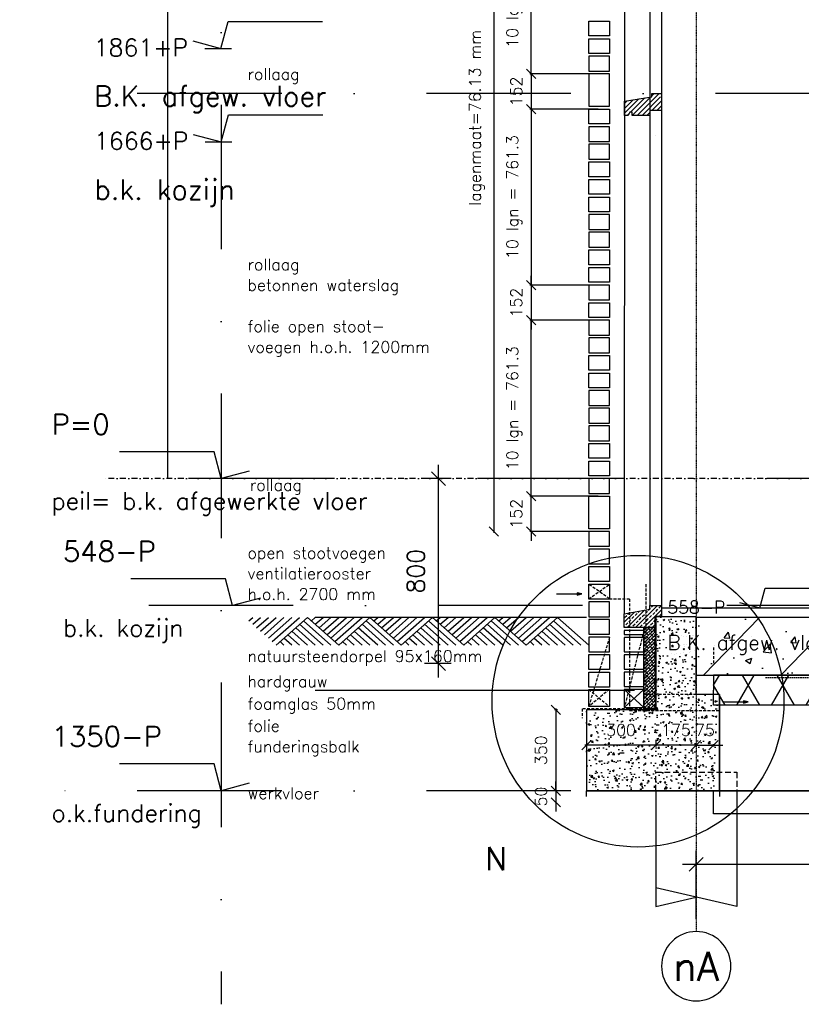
# Model space of a CAD drawing. Extents: x 149262 to 371235, y 141599 to 287858.
# Tile 1 of 60: x 149663 to 153042, y 141945 to 146204. Entities that reach past the tile are written whole.
import ezdxf
from ezdxf.enums import TextEntityAlignment as Align

# ---------------------------------------------------------------- set-up
doc = ezdxf.new("R2010")
doc.units = 0
doc.header["$LTSCALE"] = 50
doc.header["$MEASUREMENT"] = 0
doc.header["$PDMODE"] = 3
doc.header["$PDSIZE"] = 0.1
for name, pattern in [('DASHDOT', [1, 0.5, -0.25, 0, -0.25]), ('DASHED', [0.75, 0.5, -0.25]), ('DD1', [2.66667, 1.66667, -0.5, 0, -0.5]), ('HIDDEN', [0.375, 0.25, -0.125]), ('HIDDEN2', [0.1875, 0.125, -0.0625])]:
    doc.linetypes.add(name, pattern=pattern)
doc.layers.get('0').update_dxf_attribs({"linetype": 'CONTINUOUS'})
doc.layers.get('DEFPOINTS').update_dxf_attribs({"linetype": 'CONTINUOUS'})
for name, color, linetype in [('_DETAILNUMMERS', 4, 'CONTINUOUS'), ('_DETAILNUMMERSTEKST', 4, 'CONTINUOUS'), ('A--A21--_F-23-', 9, 'CONTINUOUS'), ('A--A23--_F--3-', 9, 'CONTINUOUS'), ('A--A35--_F--3-', 9, 'CONTINUOUS'), ('A--L$1-D1-ACEER', 1, 'CONTINUOUS'), ('A--L$7A3-_STRAMIEN', 3, 'CONTINUOUS'), ('A--L11D5_GRONDWERK', 5, 'CONTINUOUS'), ('A--L13D1_VLOEREN', 1, 'CONTINUOUS'), ('A--L13D3_VLOEREN', 3, 'CONTINUOUS'), ('A--L13DC4_VLOEREN', 4, 'HIDDEN'), ('A--L16--', 7, 'CONTINUOUS'), ('A--L16--_F123-', 7, 'CONTINUOUS'), ('A--L16D4_FUNDERING', 4, 'CONTINUOUS'), ('A--L17--', 7, 'CONTINUOUS'), ('A--L17--_F123-', 7, 'CONTINUOUS'), ('A--L21--', 3, 'CONTINUOUS'), ('A--L21--_F--3-', 7, 'CONTINUOUS'), ('A--L21--_F-23-', 4, 'CONTINUOUS'), ('A--L21D1_BUITENWAND', 1, 'CONTINUOUS'), ('A--L21DC1_BUITENWAND', 1, 'HIDDEN'), ('A--L23--', 7, 'CONTINUOUS'), ('A--L23--_F--3-', 7, 'CONTINUOUS'), ('A--L28DC1_KONSTRUKTIES', 1, 'HIDDEN2'), ('A--L31--', 2, 'CONTINUOUS'), ('A--L31--_F--3-', 7, 'CONTINUOUS'), ('A--L31A1_BUITENKOZIJN', 1, 'CONTINUOUS'), ('A--M$1A-_F123-', 1, 'CONTINUOUS'), ('A--M01A1_MAATVOERING', 1, 'CONTINUOUS'), ('A--M01B1_HOOGTE_MAATV', 1, 'CONTINUOUS'), ('A--T$7A-_STRAMIEN', 2, 'CONTINUOUS'), ('A--T01A-25_TEKST', 2, 'CONTINUOUS'), ('A--T01B2_HOOGTE_MAATV', 2, 'CONTINUOUS'), ('A--T01B3_HOOGTE_MAATV', 3, 'CONTINUOUS'), ('Rtrappen', 1, 'CONTINUOUS'), ('STRAMIEN', 8, 'DD1'), ('X--LR---_CP', 7, 'CONTINUOUS')]:
    doc.layers.add(name, color=color, linetype=linetype)
doc.styles.add('ALFA-0_25', font='ROMANS')
doc.styles.add('HIEMSTRA', font='romans.shx')
doc.styles.add('HOOGTEXT', font='ROMANS.shx', dxfattribs={"height": 2.5})
doc.dimstyles.get("Standard").update_dxf_attribs({"dimscale": 50, "dimtxt": 2.5, "dimasz": 2, "dimexe": 0.3, "dimexo": 0.3, "dimgap": 2, "dimtad": 1, "dimdec": 0, "dimzin": 0, "dimdsep": 46, "dimtxsty": 'HIEMSTRA', "dimblk1": 'OBLIQUE', "dimblk2": 'OBLIQUE', "dimsah": 1, "dimcen": 0.09, "dimdle": 0.3, "dimclrd": 1, "dimclre": 1, "dimclrt": 2, "dimadec": 0, "dimazin": 0, "dimtfac": 1, "dimtdec": 4, "dimtix": 1, "dimtmove": 2, "dimatfit": 3, "dimldrblk": 'OBLIQUE', "dimfxl": 0, "dimtvp": 625, "dimtolj": 1, "dimtzin": 0, "dimarcsym": 0})
doc.dimstyles.new('STANDARD$0', dxfattribs={"dimscale": 30, "dimtxt": 2.5, "dimasz": 2, "dimexe": 2, "dimexo": 0, "dimgap": 2, "dimtad": 1, "dimdec": 0, "dimzin": 0, "dimdsep": 46, "dimtxsty": 'ALFA-0_25', "dimblk1": 'OBLIQUE', "dimblk2": 'OBLIQUE', "dimsah": 1, "dimcen": -3, "dimdle": 2, "dimclrd": 1, "dimclre": 1, "dimclrt": 2, "dimadec": 0, "dimazin": 0, "dimtfac": 0.666667, "dimtofl": 0, "dimtmove": 2, "dimatfit": 3, "dimldrblk": 'OBLIQUE', "dimfxl": 0, "dimtvp": 0.833333, "dimtolj": 1, "dimtzin": 0, "dimarcsym": 0})

# ---------------------------------------------------------------- blocks, each defined once
blk = doc.blocks.new('_OBLIQUE')
at = {"color": 0, "linetype": 'ByBlock'}
blk.add_line((-0.5, -0.5), (0.5, 0.5), dxfattribs=at)
blk = doc.blocks.new('*D90')
at = {"layer": 'A--M$1A-_F123-', "color": 1, "lineweight": -2}
for p, q in [((152588, 142314.1), (152588, 142610.8)), ((155038, 142314.1), (155038, 142610.8)), ((152528, 142550.8), (155098, 142550.8))]:
    blk.add_line(p, q, dxfattribs=at)
at = {"layer": 'DEFPOINTS', "color": 0}
for p in [(155038, 142550.8), (152588, 142314.1), (155038, 142314.1)]:
    blk.add_point(p, dxfattribs=at)
at = {"layer": 'A--M$1A-_F123-', "color": 1, "lineweight": -2, "xscale": 60, "yscale": 60, "zscale": 60, "rotation": 180}
blk.add_blockref('_OBLIQUE', (152588, 142550.8), dxfattribs=at)
at = {"layer": 'A--M$1A-_F123-', "color": 1, "lineweight": -2, "xscale": 60, "yscale": 60, "zscale": 60}
blk.add_blockref('_OBLIQUE', (155038, 142550.8), dxfattribs=at)
at = {"layer": 'A--M$1A-_F123-', "color": 2, "insert": (153813, 142648.3), "char_height": 75, "attachment_point": 5, "style": 'ALFA-0_25'}
blk.add_mtext('\\A1;2450', dxfattribs=at)
blk = doc.blocks.new('HOOGTEP')
at = {"layer": 'A--M01A1_MAATVOERING'}
for p, q in [((0, 0), (0.624, 2.33)), ((0.624, 2.33), (8.794, 2.33)), ((-2.415, 0.647), (0, 0))]:
    blk.add_line(p, q, dxfattribs=at)
at = {"layer": 'A--M01B1_HOOGTE_MAATV'}
blk.add_line((-1.379, 0), (0.911, 0), dxfattribs=at)
at = {"layer": 'A--T01B2_HOOGTE_MAATV', "style": 'HOOGTEXT', "flags": 4}
blk.add_attdef('TEKST', (1.84, -0.671), '', height=1.5, dxfattribs=at)
at = {"layer": 'A--T01B3_HOOGTE_MAATV', "style": 'HOOGTEXT', "flags": 4}
blk.add_attdef('HOOGTE', (1.673, 3.819), '', height=1.75, dxfattribs=at)
blk = doc.blocks.new('*D117')
at = {"color": 1, "linetype": 'ByBlock'}
for p, q in [((152588, 143066.4), (152548, 143066.4)), ((152588, 143069.9), (152588, 143060.4)), ((152588, 143066.4), (152663, 143066.4)), ((152663, 143069.9), (152663, 143060.4)), ((152663, 143066.4), (152703, 143066.4))]:
    blk.add_line(p, q, dxfattribs=at)
at = {"layer": 'DEFPOINTS', "color": 0, "linetype": 'ByBlock'}
for p in [(152588, 143075.9), (152663, 143075.9), (152663, 143066.4)]:
    blk.add_point(p, dxfattribs=at)
at = {"color": 1, "linetype": 'ByBlock', "xscale": 40, "yscale": 40, "zscale": 40}
blk.add_blockref('_OBLIQUE', (152588, 143066.4), dxfattribs=at)
at = {"color": 1, "linetype": 'ByBlock', "xscale": 40, "yscale": 40, "zscale": 40, "rotation": 180}
blk.add_blockref('_OBLIQUE', (152663, 143066.4), dxfattribs=at)
at = {"color": 2, "linetype": 'ByBlock', "insert": (152625.5, 143131.4), "char_height": 50, "attachment_point": 5, "style": 'HIEMSTRA'}
blk.add_mtext('\\A1;75', dxfattribs=at)
blk = doc.blocks.new('*D118')
at = {"color": 1, "linetype": 'ByBlock'}
for p, q in [((152412.8, 143066.4), (152372.8, 143066.4)), ((152588, 143066.4), (152412.8, 143066.4)), ((152588, 143066.4), (152628, 143066.4))]:
    blk.add_line(p, q, dxfattribs=at)
at = {"layer": 'DEFPOINTS', "color": 0, "linetype": 'ByBlock'}
for p in [(152412.8, 143066.4), (152412.8, 143066.4), (152588, 143066.4)]:
    blk.add_point(p, dxfattribs=at)
at = {"color": 1, "linetype": 'ByBlock', "xscale": 40, "yscale": 40, "zscale": 40}
blk.add_blockref('_OBLIQUE', (152412.8, 143066.4), dxfattribs=at)
at = {"color": 1, "linetype": 'ByBlock', "xscale": 40, "yscale": 40, "zscale": 40, "rotation": 180}
blk.add_blockref('_OBLIQUE', (152588, 143066.4), dxfattribs=at)
at = {"color": 2, "linetype": 'ByBlock', "insert": (152500.4, 143131.4), "char_height": 50, "attachment_point": 5, "style": 'HIEMSTRA'}
blk.add_mtext('\\A1;175', dxfattribs=at)
blk = doc.blocks.new('*D119')
at = {"color": 1, "linetype": 'ByBlock'}
for p, q in [((152418.8, 143066.4), (152107, 143066.4)), ((152113, 143084.9), (152113, 143060.4)), ((152412.8, 143084.9), (152412.8, 143060.4))]:
    blk.add_line(p, q, dxfattribs=at)
at = {"layer": 'DEFPOINTS', "color": 0, "linetype": 'ByBlock'}
for p in [(152113, 143090.9), (152113, 143066.4), (152412.8, 143090.9)]:
    blk.add_point(p, dxfattribs=at)
at = {"color": 1, "linetype": 'ByBlock', "xscale": 40, "yscale": 40, "zscale": 40, "rotation": 180}
blk.add_blockref('_OBLIQUE', (152113, 143066.4), dxfattribs=at)
at = {"color": 1, "linetype": 'ByBlock', "xscale": 40, "yscale": 40, "zscale": 40}
blk.add_blockref('_OBLIQUE', (152412.8, 143066.4), dxfattribs=at)
at = {"color": 2, "linetype": 'ByBlock', "insert": (152262.9, 143131.4), "char_height": 50, "attachment_point": 5, "style": 'HIEMSTRA'}
blk.add_mtext('\\A1;300', dxfattribs=at)
blk = doc.blocks.new('*D120')
at = {"color": 1, "linetype": 'ByBlock'}
for p, q in [((151987.6, 143219), (151975.4, 143219)), ((151981.4, 143225), (151981.4, 142863)), ((151987.6, 142869), (151975.4, 142869))]:
    blk.add_line(p, q, dxfattribs=at)
at = {"layer": 'DEFPOINTS', "color": 0, "linetype": 'ByBlock'}
for p in [(151993.6, 143219), (151981.4, 142869), (151993.6, 142869)]:
    blk.add_point(p, dxfattribs=at)
at = {"color": 1, "linetype": 'ByBlock', "xscale": 40, "yscale": 40, "zscale": 40}
for p, rotation in [((151981.4, 143219), 90), ((151981.4, 142869), 270)]:
    blk.add_blockref('_OBLIQUE', p, dxfattribs=dict(at, rotation=rotation))
at = {"color": 2, "linetype": 'ByBlock', "insert": (151916.4, 143044), "char_height": 50, "attachment_point": 5, "rotation": 90, "style": 'HIEMSTRA'}
blk.add_mtext('\\A1;350', dxfattribs=at)
blk = doc.blocks.new('*D121')
at = {"color": 1, "linetype": 'ByBlock'}
for p, q in [((151981.4, 142869), (151981.4, 142909)), ((151981.4, 142869), (151981.4, 142819)), ((151981.4, 142819), (151981.4, 142779))]:
    blk.add_line(p, q, dxfattribs=at)
at = {"layer": 'DEFPOINTS', "color": 0, "linetype": 'ByBlock'}
for p in [(151981.4, 142869), (151981.4, 142819), (151981.4, 142819)]:
    blk.add_point(p, dxfattribs=at)
at = {"color": 1, "linetype": 'ByBlock', "xscale": 40, "yscale": 40, "zscale": 40}
for p, rotation in [((151981.4, 142869), 270), ((151981.4, 142819), 90)]:
    blk.add_blockref('_OBLIQUE', p, dxfattribs=dict(at, rotation=rotation))
at = {"color": 2, "linetype": 'ByBlock', "insert": (151916.4, 142844), "char_height": 50, "attachment_point": 5, "rotation": 90, "style": 'HIEMSTRA'}
blk.add_mtext('\\A1;50', dxfattribs=at)
blk = doc.blocks.new('Q010075-')
at = {"layer": 'A--L17--_F123-', "color": 1, "linetype": 'DASHED'}
blk.add_lwpolyline([(-175, 0), (-175, 80), (175, 80), (175, 0)], dxfattribs=at)
at = {"layer": 'A--L17--_F123-', "color": 1, "linetype": 'Continuous'}
for points in [[(175, 0), (175, -500), (-175, -420)], [(-175, 0), (-175, -500), (0, -460)]]:
    blk.add_lwpolyline(points, dxfattribs=at)
at = {"layer": 'X--LR---_CP'}
for p in [(-175, 0), (-175, 0), (175, 0)]:
    blk.add_point(p, dxfattribs=at)
blk = doc.blocks.new('*D127')
at = {"color": 1, "linetype": 'ByBlock'}
for p, q in [((152156.7, 144904.2), (151868.7, 144904.2)), ((151874.7, 144136.9), (151874.7, 144910.2)), ((152122, 144142.9), (151868.7, 144142.9))]:
    blk.add_line(p, q, dxfattribs=at)
at = {"layer": 'DEFPOINTS', "color": 0, "linetype": 'ByBlock'}
for p in [(151874.7, 144904.2), (152162.7, 144904.2), (152128, 144142.9)]:
    blk.add_point(p, dxfattribs=at)
at = {"color": 1, "linetype": 'ByBlock', "xscale": 40, "yscale": 40, "zscale": 40}
for p, rotation in [((151874.7, 144904.2), 90), ((151874.7, 144142.9), 270)]:
    blk.add_blockref('_OBLIQUE', p, dxfattribs=dict(at, rotation=rotation))
at = {"color": 2, "linetype": 'ByBlock', "insert": (151801.4, 144523.5), "char_height": 50, "attachment_point": 5, "rotation": 90, "style": 'HIEMSTRA'}
blk.add_mtext('\\A1;10 lgn = 761.3', dxfattribs=at)
blk = doc.blocks.new('*D130')
at = {"color": 1, "linetype": 'ByBlock'}
for p, q in [((151874.7, 144142.9), (151874.7, 144182.9)), ((152164.5, 144142.9), (151868.7, 144142.9)), ((151874.7, 143990.6), (151874.7, 144142.9)), ((152156.7, 143990.6), (151868.7, 143990.6)), ((151874.7, 143990.6), (151874.7, 143950.6))]:
    blk.add_line(p, q, dxfattribs=at)
at = {"layer": 'DEFPOINTS', "color": 0, "linetype": 'ByBlock'}
for p in [(151874.7, 144142.9), (152170.5, 144142.9), (152162.7, 143990.6)]:
    blk.add_point(p, dxfattribs=at)
at = {"color": 1, "linetype": 'ByBlock', "xscale": 40, "yscale": 40, "zscale": 40}
for p, rotation in [((151874.7, 144142.9), 270), ((151874.7, 143990.6), 90)]:
    blk.add_blockref('_OBLIQUE', p, dxfattribs=dict(at, rotation=rotation))
at = {"color": 2, "linetype": 'ByBlock', "insert": (151809.7, 144066.7), "char_height": 50, "attachment_point": 5, "rotation": 90, "style": 'HIEMSTRA'}
blk.add_mtext('\\A1;152', dxfattribs=at)
blk = doc.blocks.new('*D131')
at = {"color": 1, "linetype": 'ByBlock'}
for p, q in [((151874.7, 145056.4), (151874.7, 145096.4)), ((152156.7, 145056.4), (151868.7, 145056.4)), ((151874.7, 145056.4), (151874.7, 144904.2)), ((152164.5, 144904.2), (151868.7, 144904.2)), ((151874.7, 144904.2), (151874.7, 144864.2))]:
    blk.add_line(p, q, dxfattribs=at)
at = {"layer": 'DEFPOINTS', "color": 0, "linetype": 'ByBlock'}
for p in [(152162.7, 145056.4), (151874.7, 144904.2), (152170.5, 144904.2)]:
    blk.add_point(p, dxfattribs=at)
at = {"color": 1, "linetype": 'ByBlock', "xscale": 40, "yscale": 40, "zscale": 40}
for p, rotation in [((151874.7, 145056.4), 270), ((151874.7, 144904.2), 90)]:
    blk.add_blockref('_OBLIQUE', p, dxfattribs=dict(at, rotation=rotation))
at = {"color": 2, "linetype": 'ByBlock', "insert": (151809.7, 144980.3), "char_height": 50, "attachment_point": 5, "rotation": 90, "style": 'HIEMSTRA'}
blk.add_mtext('\\A1;152', dxfattribs=at)
blk = doc.blocks.new('*D132')
at = {"color": 1, "linetype": 'ByBlock'}
for p, q in [((152122, 145817.7), (151868.7, 145817.7)), ((151874.7, 145823.7), (151874.7, 145050.4)), ((152156.7, 145056.4), (151868.7, 145056.4))]:
    blk.add_line(p, q, dxfattribs=at)
at = {"layer": 'DEFPOINTS', "color": 0, "linetype": 'ByBlock'}
for p in [(152128, 145817.7), (151874.7, 145056.4), (152162.7, 145056.4)]:
    blk.add_point(p, dxfattribs=at)
at = {"color": 1, "linetype": 'ByBlock', "xscale": 40, "yscale": 40, "zscale": 40}
for p, rotation in [((151874.7, 145817.7), 90), ((151874.7, 145056.4), 270)]:
    blk.add_blockref('_OBLIQUE', p, dxfattribs=dict(at, rotation=rotation))
at = {"color": 2, "linetype": 'ByBlock', "insert": (151801.4, 145437.1), "char_height": 50, "attachment_point": 5, "rotation": 90, "style": 'HIEMSTRA'}
blk.add_mtext('\\A1;10 lgn = 761.3', dxfattribs=at)
blk = doc.blocks.new('*D133')
at = {"color": 1, "linetype": 'ByBlock'}
for p, q in [((151874.7, 145970), (151874.7, 146010)), ((152156.7, 145970), (151868.7, 145970)), ((151874.7, 145970), (151874.7, 145817.7)), ((152164.5, 145817.7), (151868.7, 145817.7)), ((151874.7, 145817.7), (151874.7, 145777.7))]:
    blk.add_line(p, q, dxfattribs=at)
at = {"layer": 'DEFPOINTS', "color": 0, "linetype": 'ByBlock'}
for p in [(152162.7, 145970), (151874.7, 145817.7), (152170.5, 145817.7)]:
    blk.add_point(p, dxfattribs=at)
at = {"color": 1, "linetype": 'ByBlock', "xscale": 40, "yscale": 40, "zscale": 40}
for p, rotation in [((151874.7, 145970), 270), ((151874.7, 145817.7), 90)]:
    blk.add_blockref('_OBLIQUE', p, dxfattribs=dict(at, rotation=rotation))
at = {"color": 2, "linetype": 'ByBlock', "insert": (151809.7, 145893.9), "char_height": 50, "attachment_point": 5, "rotation": 90, "style": 'HIEMSTRA'}
blk.add_mtext('\\A1;152', dxfattribs=at)
blk = doc.blocks.new('*D134')
at = {"color": 1, "linetype": 'ByBlock'}
for p, q in [((152156.7, 146731.3), (151868.7, 146731.3)), ((151874.7, 145964), (151874.7, 146737.3)), ((152122, 145970), (151868.7, 145970))]:
    blk.add_line(p, q, dxfattribs=at)
at = {"layer": 'DEFPOINTS', "color": 0, "linetype": 'ByBlock'}
for p in [(151874.7, 146731.3), (152162.7, 146731.3), (152128, 145970)]:
    blk.add_point(p, dxfattribs=at)
at = {"color": 1, "linetype": 'ByBlock', "xscale": 40, "yscale": 40, "zscale": 40}
for p, rotation in [((151874.7, 146731.3), 90), ((151874.7, 145970), 270)]:
    blk.add_blockref('_OBLIQUE', p, dxfattribs=dict(at, rotation=rotation))
at = {"color": 2, "linetype": 'ByBlock', "insert": (151801.4, 146350.6), "char_height": 50, "attachment_point": 5, "rotation": 90, "style": 'HIEMSTRA'}
blk.add_mtext('\\A1;10 lgn = 761.3', dxfattribs=at)
blk = doc.blocks.new('*D139')
at = {"color": 1, "linetype": 'ByBlock'}
for p, q in [((151707.1, 147569), (151707.1, 147569)), ((151713.1, 147575), (151713.1, 143984.6))]:
    blk.add_line(p, q, dxfattribs=at)
at = {"layer": 'DEFPOINTS', "color": 0, "linetype": 'ByBlock'}
for p in [(151713.1, 147569, 0), (151713.1, 143990.6), (151713.1, 143990.6)]:
    blk.add_point(p, dxfattribs=at)
at = {"color": 1, "linetype": 'ByBlock', "xscale": 40, "yscale": 40, "zscale": 40}
for p, rotation in [((151713.1, 147569), 90), ((151713.1, 143990.6), 270)]:
    blk.add_blockref('_OBLIQUE', p, dxfattribs=dict(at, rotation=rotation))
at = {"color": 3, "linetype": 'ByBlock', "insert": (151639.6, 145779.8), "char_height": 50, "attachment_point": 5, "rotation": 90, "style": 'HIEMSTRA'}
blk.add_mtext('\\A1;\\fRomanS|b0|i0|c0|p0;lagenmaat=76.13 mm', dxfattribs=at)
blk = doc.blocks.new('*U614')
at = {"layer": 'A--A21--_F-23-', "linetype": 'Continuous'}
h = blk.add_hatch(dxfattribs=at)
h.set_pattern_fill('ALFAISO', color=256, scale=130, angle=180, style=0)
h.set_pattern_definition([(240, (8e-15, 65), (112.5833, -65), []), (300, (8e-15, 65), (112.5833, 65), [])])
h.paths.add_polyline_path([(0, 0), (65, -65), (-4702.3, -65), (-4702.3, 0), (-4702.3, 65), (-65, 65)])
at = {"layer": 'A--L21--_F--3-', "color": 3, "linetype": 'Continuous'}
for points in [[(-65, 65), (-65, 65), (-4702.3, 65), (-4702.3, 0)], [(65, -65), (65, -65), (-4702.3, -65), (-4702.3, 0)]]:
    blk.add_lwpolyline(points, dxfattribs=at)
blk = doc.blocks.new('*U612')
at = {"layer": 'A--L23--_F--3-', "color": 2, "linetype": 'Continuous'}
blk.add_lwpolyline([(0, 0), (0, 25), (575.2, 25), (575.2, 0)], dxfattribs=at)
blk = doc.blocks.new('*D192')
at = {"layer": 'A--M$1A-_F123-', "color": 1, "lineweight": -2}
for p, q in [((151473.4, 143359), (151473.4, 144279)), ((151528, 144219), (151413.4, 144219)), ((151528, 143419), (151413.4, 143419))]:
    blk.add_line(p, q, dxfattribs=at)
at = {"layer": 'DEFPOINTS', "color": 0}
for p in [(151473.4, 144219), (151528, 144219), (151528, 143419)]:
    blk.add_point(p, dxfattribs=at)
at = {"layer": 'A--M$1A-_F123-', "color": 1, "lineweight": -2, "xscale": 60, "yscale": 60, "zscale": 60}
for p, rotation in [((151473.4, 144219), 90), ((151473.4, 143419), 270)]:
    blk.add_blockref('_OBLIQUE', p, dxfattribs=dict(at, rotation=rotation))
at = {"layer": 'A--M$1A-_F123-', "color": 2, "insert": (151375.9, 143819), "char_height": 75, "attachment_point": 5, "rotation": 90, "style": 'ALFA-0_25'}
blk.add_mtext('\\A1;800', dxfattribs=at)
blk = doc.blocks.new('Q010064-')
at = {"layer": 'A--L16--_F123-', "color": 1, "linetype": 'Continuous'}
for points in [[(37.5, -37.5), (75, 0)], [(75, -75), (150, 0)], [(112.5, -112.5), (225, 0)], [(150, -150), (300, 0)], [(187.5, -187.5), (375, 0)], [(225, -225), (450, 0)], [(262.5, -262.5), (525, 0)], [(300, -300), (600, 0)], [(900, -300), (600, 0)], [(750, -300), (525, -75)], [(825, -300), (562.5, -37.5)], [(525, -300), (412.5, -187.5)], [(600, -300), (450, -150)], [(675, -300), (487.5, -112.5)], [(375, -300), (337.5, -262.5)], [(450, -300), (375, -225)]]:
    blk.add_lwpolyline(points, dxfattribs=at)
at = {"layer": 'X--LR---_CP'}
blk.add_point((600, 0), dxfattribs=at)
blk.add_point((600, 0), dxfattribs=at)
blk = doc.blocks.new('A$C1CA82ED4')
at = {"layer": 'A--L16--', "xscale": 0.4504033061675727, "yscale": 0.3999999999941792}
for p in [(-16.9, 120), (253.4, 120), (523.6, 120), (793.8, 120), (1064.1, 120)]:
    blk.add_blockref('Q010064-', p, dxfattribs=at)

msp = doc.modelspace()

# ---------------------------------------------------------------- hatches: boundary and pattern name
at = {"layer": 'A--A21--_F-23-'}
h = msp.add_hatch(dxfattribs=at)
h.set_pattern_fill('ANSI38', color=256, scale=80, style=0)
h.set_pattern_definition([(45, (16179.166, 46823.57), (-7.0710678, 7.0710678), []), (135, (16179.166, 46823.57), (-21.21320344, 7.0710678), [25, -15])])
h.paths.add_polyline_path([(152412, 143222.8), (152362, 143222.8), (152362, 143574.8), (152412, 143574.8)])
at = {"layer": 'A--A23--_F--3-'}
h = msp.add_hatch(dxfattribs=at)
h.set_pattern_fill('AR-CONC', color=256, scale=10, style=0)
h.set_pattern_definition([(50, (-2009.353, 51773.105), (71.726018, -6.275213), [7.5, -82.5]), (355, (-2009.35, 51773.105), (-13.875133, 75.219213), [6, -66]), (100.4514, (-2003.376, 51772.58), (57.850938, 68.943954), [6.37402, -70.11421]), (46.1842, (-2009.35, 51793.105), (106.724105, -16.5519), [11.25, -123.75]), (96.6356, (-2000.46, 51791.73), (93.46627, 97.41179), [9.56103, -105.1713]), (351.1842, (-2009.35, 51793.1), (93.466195, 97.41186), [9, -99]), (21, (-1999.353, 51788.105), (59.690705, -40.26189), [7.5, -82.5]), (326, (-1999.35, 51788.105), (24.331533, 72.515005), [6, -66]), (71.4514, (-1994.38, 51784.75), (84.022263, 32.25305), [6.37402, -70.11421]), (37.5, (-2009.353, 51773.105), (1.2159855, 33.2893854), [0, -65.2, 0, -67, 0, -66.25]), (7.5, (-2009.353, 51773.105), (26.306954, 39.441171), [0, -38.2, 0, -63.7, 0, -25.25]), (327.5, (-2031.653, 51773.105), (53.3822436, -2.255487), [0, -25, 0, -78, 0, -103.5]), (317.5, (-2041.653, 51773.105), (58.318617, 10.010498), [0, -32.5, 0, -51.8, 0, -73.5])])
h.paths.add_polyline_path([(152113, 142869), (152663, 142869), (152688, 143285.7), (152588, 143285.7), (152588, 143620.7), (152412.8, 143620.7), (152412.8, 143224), (152412.8, 143219), (152113, 143219)])
h = msp.add_hatch(dxfattribs=at)
h.set_pattern_fill('ALFABET', color=256, scale=40, angle=1, style=0, pattern_type=2)
h.set_pattern_definition([(46, (98041.84, 170115.9), (-172.64155, 166.718), []), (51, (98041.84, 170115.9), (287.29845, -20.0899), [30, -330]), (356, (98041.84, 170115.9), (-60.7431, 299.8624), [24, -264]), (101.4514, (98065.78, 170114.23), (226.5556, 279.7724), [25.4961, -280.4568]), (47.1842, (98040.44, 170195.9), (427.9869, -58.7472), [45, -495]), (97.6356, (98076.1, 170191), (367.0079, 396.1126), [38.244, -420.6852]), (352.1842, (98040.44, 170195.9), (367.0076, 396.113), [36, -396]), (22, (98080.78, 170176.6), (241.5371, -156.856), [30, -330]), (327, (98080.78, 170176.6), (92.249, 291.7144), [24, -264]), (72.4514, (98100.9, 170163.52), (333.7863, 134.8581), [25.4961, -280.4568]), (38.5, (98041.84, 170115.9), (2.53928, 133.22215), [0, -260.8, 0, -268, 0, -265]), (8.5, (98041.84, 170115.9), (102.4584, 159.57714), [0, -152.8, 0, -254.8, 0, -101]), (328.5, (97952.65, 170114.34), (213.6539, -5.29398), [0, -100, 0, -312, 0, -414]), (318.5, (97912.65, 170113.64), (232.5401, 44.1071), [0, -130, 0, -207.2, 0, -294]), (318.5, (97912.65, 170113.64), (232.5401, 44.1071), [0, -130, 0, -207.2, 0, -294])])
h.paths.add_polyline_path([(155038, 143619), (152588, 143619), (152588, 143369), (155038, 143369)])
h.paths.add_polyline_path([(156988, 143619), (156637.6, 143619), (156609.1, 143596), (156485.7, 143596), (156480.7, 143619), (155038, 143619), (155038, 143369), (156988, 143369)])
h.paths.add_polyline_path([(157300.3, 143619), (157250.3, 143619), (157200.3, 143619), (157150.3, 143619), (157100.3, 143619), (156988, 143619), (156988, 143369), (157300.3, 143369)])
h.paths.add_polyline_path([(151622.6, 143394.7), (152662.7, 143394.7), (152662.7, 143522), (151622.6, 143522)], flags=9)
at = {"layer": 'A--A35--_F--3-'}
h = msp.add_hatch(dxfattribs=at)
h.set_pattern_fill('ALFALINE', color=256, scale=15, style=0, pattern_type=2)
h.set_pattern_definition([(45, (152984.282, 145317.705), (-10.6066, 10.6066), [])])
h.paths.add_polyline_path([(152278, 145851.5), (152396.2, 145871), (152396.2, 145885), (152428, 145885), (152428, 145870), (152438, 145870), (152438, 145811), (152387, 145811), (152387, 145790), (152311, 145790), (152311, 145804), (152301, 145804), (152293, 145790), (152278, 145790)])
h = msp.add_hatch(dxfattribs=at)
h.set_pattern_fill('ANSI33', color=256, scale=4, style=0)
h.set_pattern_definition([(45, (152776.859, 142481.979), (-17.9605, 17.9605), []), (45, (152794.82, 142481.979), (-17.9605, 17.9605), [12.7, -6.35])])
h.paths.add_polyline_path([(152276.8, 143634.2), (152387, 143654), (152387, 143669.8), (152438, 143669.8), (152438, 143622.2), (152410.5, 143622.2), (152410.5, 143574.8), (152393.9, 143574.8), (152362, 143574.8), (152348, 143574.8), (152303, 143574.8), (152276.8, 143574.8)])

# ---------------------------------------------------------------- linework, layer by layer
at = {"layer": '_DETAILNUMMERS', "color": 2}
msp.add_line((150302.7, 144219), (150302.7, 155376), dxfattribs=at)
at = {"layer": '_DETAILNUMMERS'}
msp.add_circle((152336, 143256.4), 630.9, dxfattribs=at)
at = {"layer": 'A--A23--_F--3-'}
msp.add_line((152032.7, 145885), (152032.7, 145885), dxfattribs=at)
at = {"layer": 'A--L$1-D1-ACEER'}
for p, q in [((151983.7, 143720.6), (152090.9, 143720.6)), ((152703, 143253.4), (152810.2, 143253.4))]:
    msp.add_line(p, q, dxfattribs=at)
for points in [[(152073.2, 143715.6), (152093.2, 143720.6), (152093.2, 143720.6), (152073.2, 143725.6)], [(152792.5, 143248.4), (152812.5, 143253.4), (152812.5, 143253.4), (152792.5, 143258.4)]]:
    msp.add_lwpolyline(points, close=True, dxfattribs=at)
at = {"layer": 'A--L$7A3-_STRAMIEN', "linetype": 'Continuous', "extrusion": (0, 0, -1)}
msp.add_ellipse((152588, 142109.9), major_axis=(-106.1, 106.1), ratio=1, dxfattribs=at)
at = {"layer": 'A--L11D5_GRONDWERK'}
msp.add_line((152113, 143619), (150940.7, 143619), dxfattribs=at)
at = {"layer": 'A--L13D1_VLOEREN'}
msp.add_line((152439.2, 143659.8), (156472.1, 143660.7), dxfattribs=at)
at = {"layer": 'A--L13D3_VLOEREN'}
msp.add_lwpolyline([(152412, 143222.8), (152362, 143222.8), (152362, 143574.8), (152412, 143574.8)], close=True, dxfattribs=at)
at = {"layer": 'A--L13DC4_VLOEREN'}
msp.add_line((152409.5, 143224), (152094.5, 143224), dxfattribs=at)
msp.add_lwpolyline([(152522.6, 143620.7), (152409.5, 143620.7), (152409.5, 143224), (152094.5, 143224), (152094.5, 143183.5)], dxfattribs=at)
at = {"layer": 'A--L16D4_FUNDERING'}
msp.add_lwpolyline([(152113, 142869), (152688, 142869), (152688, 143285.7), (152588, 143285.7), (152588, 143620.7), (152412.8, 143620.7), (152412.8, 143224), (152412.8, 143219), (152113, 143219)], close=True, dxfattribs=at)
msp.add_lwpolyline([(152688, 143285.7), (152688, 142869), (152113, 142869)], dxfattribs=at)
at = {"layer": 'A--L21--_F-23-', "linetype": 'Continuous'}
msp.add_lwpolyline([(157300.3, 143619), (152588, 143619), (152588, 143369), (157300.3, 143369)], close=True, dxfattribs=at)
at = {"layer": 'A--L21D1_BUITENWAND'}
for p, q in [((152362, 143229.8), (152277, 143307.6)), ((152277, 143229.8), (152362, 143307.6))]:
    msp.add_line(p, q, dxfattribs=at)
for points in [[(152213, 146134.3), (152123, 146134.3), (152123, 146198.4), (152213, 146198.4)], [(152213, 146058.1), (152123, 146058.1), (152123, 146122.3), (152213, 146122.3)], [(152213, 146046.1), (152123, 146046.1), (152123, 145982), (152213, 145982)], [(152213, 145970), (152123, 145970), (152123, 145829.7), (152213, 145829.7)], [(152213, 145970), (152123, 145970), (152123, 145829.7), (152213, 145829.7)], [(152213, 145753.6), (152123, 145753.6), (152123, 145817.7), (152213, 145817.7)], [(152213, 145741.6), (152123, 145741.6), (152123, 145677.5), (152213, 145677.5)], [(152213, 145665.5), (152123, 145665.5), (152123, 145601.3), (152213, 145601.3)], [(152213, 145525.2), (152123, 145525.2), (152123, 145589.3), (152213, 145589.3)], [(152213, 145449.1), (152123, 145449.1), (152123, 145513.2), (152213, 145513.2)], [(152213, 145373), (152123, 145373), (152123, 145437.1), (152213, 145437.1)], [(152213, 145361), (152123, 145361), (152123, 145296.8), (152213, 145296.8)], [(152213, 145284.8), (152123, 145284.8), (152123, 145220.7), (152213, 145220.7)], [(152213, 145144.6), (152123, 145144.6), (152123, 145208.7), (152213, 145208.7)], [(152213, 145068.4), (152123, 145068.4), (152123, 145132.6), (152213, 145132.6)], [(152213, 145056.4), (152123, 145056.4), (152123, 144992.3), (152213, 144992.3)], [(152213, 144916.2), (152123, 144916.2), (152123, 144980.3), (152213, 144980.3)], [(152213, 144904.2), (152123, 144904.2), (152123, 144840), (152213, 144840)], [(152213, 144828), (152123, 144828), (152123, 144763.9), (152213, 144763.9)], [(152213, 144687.8), (152123, 144687.8), (152123, 144751.9), (152213, 144751.9)], [(152213, 144611.7), (152123, 144611.7), (152123, 144675.8), (152213, 144675.8)], [(152213, 144599.7), (152123, 144599.7), (152123, 144535.5), (152213, 144535.5)], [(152213, 144523.5), (152123, 144523.5), (152123, 144459.4), (152213, 144459.4)], [(152213, 144447.4), (152123, 144447.4), (152123, 144383.3), (152213, 144383.3)], [(152213, 144307.1), (152123, 144307.1), (152123, 144371.3), (152213, 144371.3)], [(152213, 144231), (152123, 144231), (152123, 144295.1), (152213, 144295.1)], [(152213, 144219), (152123, 144219), (152123, 144154.9), (152213, 144154.9)], [(152213, 144002.6), (152123, 144002.6), (152123, 144142.9), (152213, 144142.9)], [(152213, 143990.6), (152123, 143990.6), (152123, 143926.5), (152213, 143926.5)], [(152213, 143914.5), (152123, 143914.5), (152123, 143850.4), (152213, 143850.4)], [(152213, 143774.2), (152123, 143774.2), (152123, 143838.4), (152213, 143838.4)], [(152213, 143698.1), (152123, 143698.1), (152123, 143762.2), (152213, 143762.2)], [(152213, 143686.1), (152123, 143686.1), (152123, 143622), (152213, 143622)], [(152213, 143610), (152123, 143610), (152123, 143545.8), (152213, 143545.8)], [(152362, 143562.8), (152277, 143562.8), (152277, 143544.6), (152362, 143544.6)], [(152213, 143533.8), (152123, 143533.8), (152123, 143469.7), (152213, 143469.7)], [(152362, 143532.6), (152277, 143532.6), (152277, 143469.6), (152362, 143469.6)], [(152213, 143393.6), (152123, 143393.6), (152123, 143457.7), (152213, 143457.7)], [(152362, 143457.6), (152277, 143457.6), (152277, 143394.6), (152362, 143394.6)], [(152213, 143317.4), (152123, 143317.4), (152123, 143381.6), (152213, 143381.6)], [(152362, 143382.6), (152277, 143382.6), (152277, 143319.6), (152362, 143319.6)], [(152213, 143233), (152123, 143233), (152123, 143307.5), (152213, 143307.5)], [(152362, 143307.6), (152277, 143307.6), (152277, 143229.8), (152362, 143229.8)]]:
    msp.add_lwpolyline(points, close=True, dxfattribs=at)
at = {"layer": 'A--L21DC1_BUITENWAND'}
for p, q in [((152213, 143700), (152123, 143762.2)), ((152123, 143699.2), (152213, 143762.2)), ((152369.7, 143762.2), (152369.7, 143286.1)), ((152299.7, 143698.1), (152123, 143698.1)), ((152299.7, 143698.1), (152299.7, 143216.1)), ((152362, 143562.8), (152277, 143229.8)), ((152213, 143533.8), (152123, 143233)), ((152663, 143489), (152663, 143419)), ((152213, 143307.5), (152123, 143233)), ((152123, 143307.5), (152213, 143233)), ((152369.7, 143286.1), (152663, 143286.1)), ((152299.7, 143216.1), (152688, 143216.1))]:
    msp.add_line(p, q, dxfattribs=at)
at = {"layer": 'A--L28DC1_KONSTRUKTIES'}
for p, q in [((152888, 143359), (163514.8, 143367.2)), ((152663, 142869), (152887.8, 142869))]:
    msp.add_line(p, q, dxfattribs=at)
at = {"layer": 'A--L31--'}
msp.add_lwpolyline([(152663, 142869), (168785, 142869), (168785, 142769), (152663, 142769)], close=True, dxfattribs=at)
at = {"layer": 'A--L31--_F--3-', "color": 2, "linetype": 'Continuous'}
msp.add_lwpolyline([(152278, 145851.5), (152396.2, 145871), (152396.2, 145885), (152428, 145885), (152438, 145885), (152438, 145870), (152438, 145811), (152387, 145811), (152387, 145790), (152311, 145790), (152311, 145790), (152311, 145804), (152301, 145804), (152293, 145790), (152278, 145790)], close=True, dxfattribs=at)
at = {"layer": 'A--L31--_F--3-', "color": 4, "linetype": 'Continuous'}
msp.add_lwpolyline([(152276.8, 143634.2), (152387, 143654), (152387, 143669.8), (152438, 143669.8), (152438, 143622.2), (152410.5, 143622.2), (152410.5, 143574.8), (152393.9, 143574.8), (152362, 143574.8), (152348, 143574.8), (152348, 143574.8), (152303, 143574.8), (152303, 143574.8), (152276.8, 143574.8)], close=True, dxfattribs=at)
at = {"layer": 'A--L31A1_BUITENKOZIJN'}
for p, q in [((152278, 149986), (152276.8, 143634.2)), ((152387, 149986), (152387, 143669.8)), ((152438, 150007), (152438, 143669.8))]:
    msp.add_line(p, q, dxfattribs=at)
at = {"layer": 'A--T01A-25_TEKST'}
msp.add_line((150940.6, 143303.7), (152320.7, 143303.7), dxfattribs=at)
at = {"layer": 'STRAMIEN', "color": 8, "linetype": 'DASHDOT', "ltscale": 25}
for p, q in [((150534.1, 162088.1), (150534.1, 141945.3)), ((160797, 142869), (149662.7, 142869))]:
    msp.add_line(p, q, dxfattribs=at)
at = {"layer": 'STRAMIEN', "color": 8, "linetype": 'DASHDOT', "ltscale": 0.1}
msp.add_line((152588, 162088.1), (152588, 142259.9), dxfattribs=at)
at = {"layer": 'STRAMIEN', "linetype": 'DASHDOT', "ltscale": 25}
for p, q in [((160797, 145885), (149997.4, 145885)), ((172269.4, 144219), (149997.4, 144219)), ((160846.5, 143669.8), (150046.9, 143669.8))]:
    msp.add_line(p, q, dxfattribs=at)
at = {"layer": 'STRAMIEN', "linetype": 'DASHDOT'}
msp.add_line((172967, 144219), (150023.3, 144219), dxfattribs=at)
at = {"layer": 'X--LR---_CP', "color": 1}
msp.add_point((152413, 145703.3), dxfattribs=at)

# ---------------------------------------------------------------- block references
ref = msp.add_blockref('HOOGTEP', (150534.1, 144219), dxfattribs=dict(xscale=-50, yscale=50, zscale=50))
ref.add_attrib('TEKST', 'peil= b.k. afgewerkte vloer', (149800.7, 144085), dxfattribs={"layer": 'A--T01B2_HOOGTE_MAATV', "height": 75, "style": 'HOOGTEXT', "flags": 4})
ref.add_attrib('HOOGTE', 'P=0', (149800.7, 144410), dxfattribs={"layer": 'A--T01B3_HOOGTE_MAATV', "height": 87.5, "style": 'HOOGTEXT', "flags": 4})
ref = msp.add_blockref('HOOGTEP', (150583.5, 143669.8), dxfattribs=dict(xscale=-50, yscale=50, zscale=50))
ref.add_attrib('TEKST', 'b.k. kozijn', (149850.1, 143535.8), dxfattribs={"layer": 'A--T01B2_HOOGTE_MAATV', "height": 75, "style": 'HOOGTEXT', "flags": 4})
ref.add_attrib('HOOGTE', '548-P', (149850.1, 143860.8), dxfattribs={"layer": 'A--T01B3_HOOGTE_MAATV', "height": 87.5, "style": 'HOOGTEXT', "flags": 4})
ref = msp.add_blockref('HOOGTEP', (150534.1, 142869), dxfattribs=dict(xscale=-50, yscale=50, zscale=50))
ref.add_attrib('TEKST', 'o.k.fundering', (149800.7, 142735), dxfattribs={"layer": 'A--T01B2_HOOGTE_MAATV', "height": 75, "style": 'HOOGTEXT', "flags": 4})
ref.add_attrib('HOOGTE', '1350-P', (149800.7, 143060), dxfattribs={"layer": 'A--T01B3_HOOGTE_MAATV', "height": 87.5, "style": 'HOOGTEXT', "flags": 4})
at = {"layer": '_DETAILNUMMERS'}
msp.add_blockref('A$C1CA82ED4', (150653.5, 143499), dxfattribs=at)
at = {"layer": 'A--L17--'}
msp.add_blockref('Q010075-', (152588, 142869), dxfattribs=at)
at = {"layer": 'A--L21--', "linetype": 'Continuous'}
msp.add_blockref('*U614', (157365.3, 143304), dxfattribs=at)
at = {"layer": 'A--L23--'}
msp.add_blockref('*U612', (152113, 142844), dxfattribs=at)
at = {"layer": 'Rtrappen'}
ref = msp.add_blockref('HOOGTEP', (150532.6, 146080.1), dxfattribs=dict(at, xscale=50, yscale=50, zscale=50))
ref.add_attrib('TEKST', '1861+P', (149982.9, 146046.5), dxfattribs={"layer": 'A--T01B2_HOOGTE_MAATV', "height": 75, "style": 'HOOGTEXT', "flags": 4})
ref.add_attrib('HOOGTE', 'B.K. afgew. vloer', (149983.7, 145830.2), dxfattribs={"layer": 'A--T01B3_HOOGTE_MAATV', "height": 87.5, "style": 'HOOGTEXT', "flags": 4})
ref = msp.add_blockref('HOOGTEP', (150534.1, 145675.9), dxfattribs=dict(at, xscale=50, yscale=50, zscale=50))
ref.add_attrib('TEKST', '1666+P', (149984.3, 145642.4), dxfattribs={"layer": 'A--T01B2_HOOGTE_MAATV', "height": 75, "style": 'HOOGTEXT', "flags": 4})
ref.add_attrib('HOOGTE', 'b.k. kozijn', (149985.1, 145426), dxfattribs={"layer": 'A--T01B3_HOOGTE_MAATV', "height": 87.5, "style": 'HOOGTEXT', "flags": 4})
ref = msp.add_blockref('HOOGTEP', (152863.1, 143659.9), dxfattribs=dict(at, xscale=36.38973101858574, yscale=36.38973101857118, zscale=36.38973101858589))
ref.add_attrib('TEKST', '558-P', (152463.1, 143635.5), dxfattribs={"layer": 'A--T01B2_HOOGTE_MAATV', "height": 54.58, "style": 'HOOGTEXT', "flags": 4})
ref.add_attrib('HOOGTE', 'B.K. afgew. vloer', (152463.6, 143478), dxfattribs={"layer": 'A--T01B3_HOOGTE_MAATV', "height": 63.682, "style": 'HOOGTEXT', "flags": 4})

# ---------------------------------------------------------------- texts
at = {"layer": '_DETAILNUMMERSTEKST', "style": 'HIEMSTRA'}
msp.add_text('N', height=100, dxfattribs=at).set_placement((151675.7, 142525.3))
at = {"layer": 'A--T$7A-_STRAMIEN', "style": 'ALFA-0_25'}
msp.add_text('nA', height=125, dxfattribs=at).set_placement((152588, 142109.9), align=Align.MIDDLE_CENTER)
at = {"layer": 'A--T01A-25_TEKST', "style": 'HIEMSTRA'}
for s, p in [('rollaag', (150647.9, 145944.1)), ('rollaag', (150647.9, 145120.5)), ('betonnen waterslag', (150647.9, 145031.3)), ('folie open stoot-', (150647.9, 144852.8)), ('voegen h.o.h. 1200mm', (150647.9, 144763.6)), ('rollaag', (150657.9, 144166.6)), ('open stootvoegen', (150647.9, 143872.9)), ('ventilatierooster', (150647.9, 143783.7)), ('h.o.h. 2700 mm', (150647.9, 143694.5)), ('natuursteendorpel 95x160mm', (150647.9, 143426.4)), ('hardgrauw ', (150647.4, 143317.1)), ('foamglas 50mm', (150647.9, 143220.3)), ('folie', (150647.9, 143124.5)), ('funderingsbalk', (150647.9, 143035.3)), ('werkvloer', (150647.9, 142833.1))]:
    msp.add_text(s, height=50, dxfattribs=at).set_placement(p)

# ---------------------------------------------------------------- dimensions: what is measured, and where the dimension line sits
at = {"layer": 'A--M$1A-_F123-', "linetype": 'Continuous'}
dim = msp.add_linear_dim(base=(151713.1, 143990.6), p1=(151713.1, 147569, 0), p2=(151713.1, 143990.6), angle=90, text='\\fRomanS|b0|i0|c0|p0;lagenmaat=76.13 mm', dimstyle='Standard', override={"dimscale": 20, "dimclrt": 3}, dxfattribs=at)
dim.commit()
dim.dimension.update_dxf_attribs({"geometry": '*D139', "text_midpoint": (151639.6, 145779.8)})
at = {"layer": 'A--M$1A-_F123-'}
for base, p1, p2, picture, middle in [((151874.7, 146731.3), (152128, 145970), (152162.7, 146731.3), '*D134', (151801.4, 146350.6)), ((151874.7, 145056.4), (152128, 145817.7), (152162.7, 145056.4), '*D132', (151801.4, 145437.1)), ((151874.7, 144904.2), (152128, 144142.9), (152162.7, 144904.2), '*D127', (151801.4, 144523.5))]:
    dim = msp.add_linear_dim(base=base, p1=p1, p2=p2, angle=270, text='10 lgn = 761.3', dimstyle='Standard', override={"dimscale": 20}, dxfattribs=at)
    dim.commit()
    dim.dimension.update_dxf_attribs({"geometry": picture, "text_midpoint": middle})
for base, p1, p2, angle, picture, middle in [((151874.7, 145817.7), (152162.7, 145970), (152170.5, 145817.7), 270, '*D133', (151809.7, 145893.9)), ((151874.7, 144904.2), (152162.7, 145056.4), (152170.5, 144904.2), 270, '*D131', (151809.7, 144980.3)), ((151874.7, 144142.9), (152162.7, 143990.6), (152170.5, 144142.9), 270, '*D130', (151809.7, 144066.7)), ((151981.4, 142869), (151993.6, 143219), (151993.6, 142869), 90, '*D120', (151916.4, 143044)), ((151981.4, 142819), (151981.4, 142869), (151981.4, 142819), 90, '*D121', (151916.4, 142844))]:
    dim = msp.add_linear_dim(base=base, p1=p1, p2=p2, angle=angle, dimstyle='Standard', override={"dimscale": 20}, dxfattribs=at)
    dim.commit()
    dim.dimension.update_dxf_attribs({"geometry": picture, "text_midpoint": middle})
dim = msp.add_linear_dim(base=(151473.4, 144219), p1=(151528, 143419), p2=(151528, 144219), angle=90, dimstyle='STANDARD$0', dxfattribs=at)
dim.commit()
dim.dimension.update_dxf_attribs({"geometry": '*D192', "text_midpoint": (151375.9, 143819)})
for base, p1, p2, picture, middle in [((152113, 143066.4), (152412.8, 143090.9), (152113, 143090.9), '*D119', (152262.9, 143131.4)), ((152412.8, 143066.4), (152588, 143066.4), (152412.8, 143066.4), '*D118', (152500.4, 143131.4)), ((152663, 143066.4), (152588, 143075.9), (152663, 143075.9), '*D117', (152625.5, 143131.4))]:
    dim = msp.add_linear_dim(base=base, p1=p1, p2=p2, dimstyle='Standard', override={"dimscale": 20}, dxfattribs=at)
    dim.commit()
    dim.dimension.update_dxf_attribs({"geometry": picture, "text_midpoint": middle})
dim = msp.add_linear_dim(base=(155038, 142550.8), p1=(152588, 142314.1), p2=(155038, 142314.1), dimstyle='STANDARD$0', dxfattribs=at)
dim.commit()
dim.dimension.update_dxf_attribs({"geometry": '*D90', "text_midpoint": (153813, 142648.3)})

doc.saveas('drawing.dxf')
